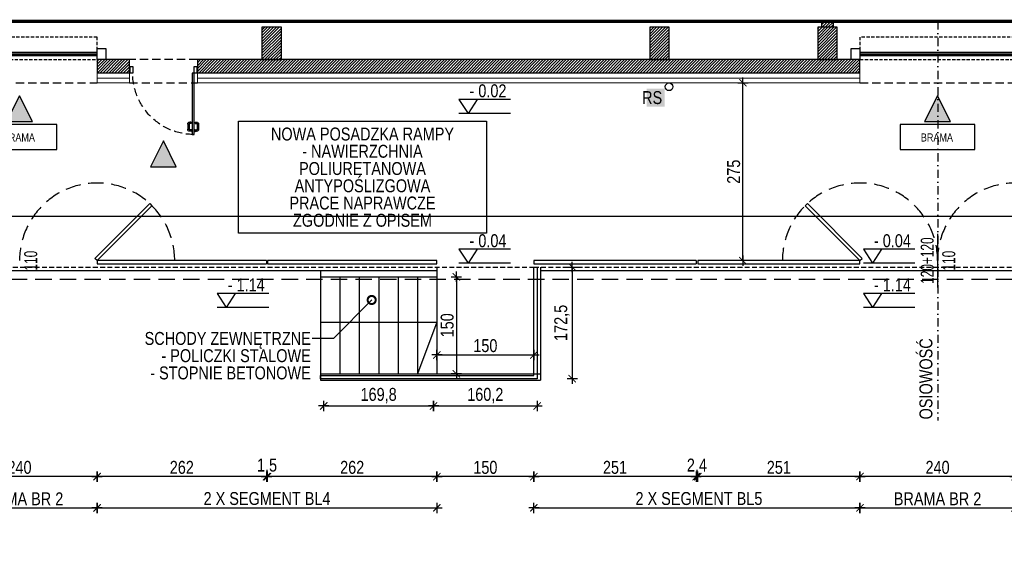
# Model space of a CAD drawing. Header units: millimetres. Extents: x 110792 to 170831, y 17890 to 25890.
# Tile 8 of 44: x 158501 to 160023, y 20633 to 21453. Entities that reach past the tile are written whole.
import ezdxf
from ezdxf import colors
from ezdxf.entities.mleader import LeaderData, LeaderLine
from ezdxf.enums import TextEntityAlignment as Align
from ezdxf.math import Vec2, Vec3

# ---------------------------------------------------------------- set-up
doc = ezdxf.new("R2010")
doc.units = ezdxf.units.MM
for name, pattern in [('DASHDOT', [25.4, 12.7, -6.35, 0, -6.35]), ('DASHED', [0.75, 0.5, -0.25]), ('DASHEDX2', [38.1, 25.4, -12.7]), ('Hidden', [7.14375, 4.7625, -2.38125])]:
    doc.linetypes.add(name, pattern=pattern)
doc.layers.get('DEFPOINTS').update_dxf_attribs({"lineweight": 9})
for name, color, linetype in [('_HSA_HATCH_WYPEŁNIENIA_PRZEGRÓD', 205, 'Continuous'), ('_HSA_KOTY', 150, 'Continuous'), ('_HSA_OPIS', 43, 'Continuous'), ('_HSA_OPIS_STOLARKA_WEWNĘTRZNA', 43, 'Continuous'), ('_HSA_OSIE', 30, 'DASHDOT'), ('_HSA_PRZERYWANE', 153, 'DASHEDX2'), ('_HSA_SCHODY', 122, 'Continuous'), ('_HSA_STOLARKA_WEWNĘTRZNA', 132, 'Continuous'), ('_HSA_STOLARKA_ZEWNĘTRZNA', 132, 'Continuous'), ('_HSA_WIDOKOWE', 1, 'Continuous'), ('_HSA_WYM_100', 141, 'Continuous'), ('_HSA_ŚCIANY_CIENKIE', 2, 'Continuous'), ('_HSA_ŚCIANY_DZIAŁOWE', 6, 'Continuous'), ('_HSA_ŚCIANY_KONSTRUKCYJNE', 3, 'Continuous'), ('_HSA_ŚCIANY_MUROWANE', 4, 'Continuous')]:
    doc.layers.add(name, color=color, linetype=linetype)
doc.layers.add('_HSA_IZOLACJA_TERMICZNA', color=2, linetype='Continuous', lineweight=5)
doc.styles.add('Arial', font='Arial.ttf')
doc.styles.add('Arial Narrow_1', font='Arial Narrow.ttf', dxfattribs={"width": 0.8, "height": 200})
doc.styles.add('ARIAL_100', font='Arial.ttf', dxfattribs={"width": 0.8, "height": 20})
doc.linetypes.add('BATTING', pattern='A,0.00254,-2.54,[134,ltypeshp.shx,S=2.54,R=0,X=-2.54,Y=0],-5.08,[134,ltypeshp.shx,S=2.54,R=180,X=2.54,Y=0],-2.54', length=10.16254)
doc.dimstyles.new('WYM_WEWN_100', dxfattribs={"dimtxt": 20, "dimasz": 2, "dimexe": 10, "dimexo": 0, "dimgap": 4, "dimtad": 1, "dimdec": 1, "dimrnd": 0.1, "dimtxsty": 'ARIAL_100', "dimblk": 'Wym-03', "dimcen": 0, "dimdle": 10, "dimse1": 1, "dimse2": 1, "dimclrt": 256, "dimazin": 2, "dimtfac": 1, "dimtdec": 1, "dimtix": 1, "dimtmove": 2, "dimatfit": 0, "dimfxl": 1, "dimtolj": 1, "dimtzin": 0, "dimarcsym": 0})

# ---------------------------------------------------------------- blocks, each defined once
blk = doc.blocks.new('A$C181A6C00')
blk.add_hatch(color=256).paths.add_polyline_path([(50, -25), (0, 0), (50, 25)])
blk.add_lwpolyline([(50, -25), (0, 0), (50, 25), (50, -25)])
blk = doc.blocks.new('KOTA')
for p in [(-28, 43.4), (28, 43.4)]:
    blk.add_line(p, (0, 0))
blk.add_lwpolyline([(131.6, 43.4), (-28, 43.4)])
at = {"style": 'Arial', "width": 0.8}
blk.add_attdef('0000', (4.6, 49.9), '', height=40, dxfattribs=at)
blk = doc.blocks.new('*U14')
for p, q in [((90.175, 78.86), (90.175, 87)), ((92.175, 78.86), (92.175, 87)), ((96.275, 90), (93.175, 90)), ((96.275, 88), (93.175, 88)), ((95.275, 77.86), (93.175, 77.86)), ((95.275, 75.86), (95.275, 77.86)), ((96.275, 91.25), (97.075, 91.25)), ((96.275, 86.75), (96.275, 91.25)), ((97.075, 86.75), (96.275, 86.75)), ((100.8, 91.25), (100, 91.25)), ((100, 86.75), (100.8, 86.75)), ((100.8, 86.75), (100.8, 91.25)), ((100.8, 90), (103.9, 90)), ((100.8, 88), (103.9, 88)), ((101.8, 75.86), (101.8, 77.86)), ((101.8, 77.86), (103.9, 77.86)), ((104.9, 78.86), (104.9, 87)), ((106.9, 78.86), (106.9, 87)), ((95.275, 75.86), (93.175, 75.86)), ((101.8, 75.86), (103.9, 75.86))]:
    blk.add_line(p, q)
for points in [[(100, 0), (97.075, 0), (97.075, 95), (100, 95)], [(1, 0), (1, -10), (5, -10), (5, 0)], [(100, 0), (100, -10), (104, -10), (104, 0)]]:
    blk.add_lwpolyline(points, close=True)
for points in [[(0, 0), (0, -10)], [(105, 0), (105, -10)]]:
    blk.add_lwpolyline(points)
at = {"linetype": 'DASHED', "ltscale": 25}
blk.add_arc((100, 0), 95, 90, 180, dxfattribs=at)
for centre, radius, start, end in [((93.175, 87), 3, 90, 180), ((93.175, 78.86), 3, 180, 270), ((93.175, 87), 1, 90, 180), ((93.175, 78.86), 1, 180, 270), ((103.9, 87), 3, 0, 90), ((103.9, 87), 1, 0, 90), ((103.9, 78.86), 3, 270, 0), ((103.9, 78.86), 1, 270, 0)]:
    blk.add_arc(centre, radius, start, end)
blk = doc.blocks.new('A$C88e31ec9')
blk.add_lwpolyline([(-57.6, -38.6), (57.6, -38.6), (57.6, 0), (-57.6, 0)], close=True)
at = {"style": 'Arial', "width": 0.8}
blk.add_text('BRAMA', height=12.5, dxfattribs=at).set_placement((-1, -26.2), align=Align.CENTER)
blk = doc.blocks.new('Wym-03')
for p, q in [((-4, 0), (4, 0)), ((0, 4), (0, -4))]:
    blk.add_line(p, q)
blk.add_lwpolyline([(-2.83, -2.83, 0.8, 0.8, 0), (2.83, 2.83, 0.05, 0.05, 0)], format="xyseb")
blk = doc.blocks.new('*D91')
at = {"layer": '_HSA_WYM_100', "color": 0, "lineweight": -2, "transparency": 16777216}
blk.add_line((160038.2, 20746.6), (159802.2, 20746.6), dxfattribs=at)
at = {"layer": 'DEFPOINTS', "color": 0, "transparency": 16777216}
for p in [(159800.2, 21075.5), (160040.2, 21075.5), (159800.2, 20746.6)]:
    blk.add_point(p, dxfattribs=at)
at = {"layer": '_HSA_WYM_100', "color": 0, "lineweight": -2, "transparency": 16777216, "xscale": 2, "yscale": 2, "zscale": 2, "rotation": 180}
blk.add_blockref('Wym-03', (159800.2, 20746.6), dxfattribs=at)
at = {"layer": '_HSA_WYM_100', "color": 0, "lineweight": -2, "transparency": 16777216, "xscale": 2, "yscale": 2, "zscale": 2}
blk.add_blockref('Wym-03', (160040.2, 20746.6), dxfattribs=at)
at = {"layer": '_HSA_WYM_100', "transparency": 16777216, "insert": (159920.2, 20760.8), "char_height": 20, "attachment_point": 5, "style": 'ARIAL_100'}
blk.add_mtext('\\A1;240', dxfattribs=at)
blk = doc.blocks.new('*D92')
at = {"layer": '_HSA_WYM_100', "color": 0, "lineweight": -2, "transparency": 16777216}
blk.add_line((159798.2, 20746.6), (159551.2, 20746.6), dxfattribs=at)
at = {"layer": 'DEFPOINTS', "color": 0, "transparency": 16777216}
for p in [(159549.2, 21075.5), (159800.2, 21075.5), (159549.2, 20746.6)]:
    blk.add_point(p, dxfattribs=at)
at = {"layer": '_HSA_WYM_100', "color": 0, "lineweight": -2, "transparency": 16777216, "xscale": 2, "yscale": 2, "zscale": 2, "rotation": 180}
blk.add_blockref('Wym-03', (159549.2, 20746.6), dxfattribs=at)
at = {"layer": '_HSA_WYM_100', "color": 0, "lineweight": -2, "transparency": 16777216, "xscale": 2, "yscale": 2, "zscale": 2}
blk.add_blockref('Wym-03', (159800.2, 20746.6), dxfattribs=at)
at = {"layer": '_HSA_WYM_100', "transparency": 16777216, "insert": (159674.7, 20760.8), "char_height": 20, "attachment_point": 5, "style": 'ARIAL_100'}
blk.add_mtext('\\A1;251', dxfattribs=at)
blk = doc.blocks.new('*D93')
at = {"layer": '_HSA_WYM_100', "color": 0, "lineweight": -2, "transparency": 16777216}
for p, q in [((159544.8, 20746.6), (159542.8, 20746.6)), ((159549.2, 20746.6), (159546.8, 20746.6)), ((159551.2, 20746.6), (159553.2, 20746.6))]:
    blk.add_line(p, q, dxfattribs=at)
at = {"layer": 'DEFPOINTS', "color": 0, "transparency": 16777216}
for p in [(159546.8, 21075.5), (159549.2, 21075.5), (159546.8, 20746.6)]:
    blk.add_point(p, dxfattribs=at)
at = {"layer": '_HSA_WYM_100', "color": 0, "lineweight": -2, "transparency": 16777216, "xscale": 2, "yscale": 2, "zscale": 2}
blk.add_blockref('Wym-03', (159546.8, 20746.6), dxfattribs=at)
at = {"layer": '_HSA_WYM_100', "color": 0, "lineweight": -2, "transparency": 16777216, "xscale": 2, "yscale": 2, "zscale": 2, "rotation": 180}
blk.add_blockref('Wym-03', (159549.2, 20746.6), dxfattribs=at)
at = {"layer": '_HSA_WYM_100', "transparency": 16777216, "insert": (159548, 20762.6), "char_height": 20, "attachment_point": 5, "style": 'ARIAL_100'}
blk.add_mtext('\\A1;2,4', dxfattribs=at)
blk = doc.blocks.new('*D94')
at = {"layer": '_HSA_WYM_100', "color": 0, "lineweight": -2, "transparency": 16777216}
blk.add_line((159544.8, 20746.6), (159297.8, 20746.6), dxfattribs=at)
at = {"layer": 'DEFPOINTS', "color": 0, "transparency": 16777216}
for p in [(159295.8, 21075.5), (159546.8, 21075.5), (159295.8, 20746.6)]:
    blk.add_point(p, dxfattribs=at)
at = {"layer": '_HSA_WYM_100', "color": 0, "lineweight": -2, "transparency": 16777216, "xscale": 2, "yscale": 2, "zscale": 2, "rotation": 180}
blk.add_blockref('Wym-03', (159295.8, 20746.6), dxfattribs=at)
at = {"layer": '_HSA_WYM_100', "color": 0, "lineweight": -2, "transparency": 16777216, "xscale": 2, "yscale": 2, "zscale": 2}
blk.add_blockref('Wym-03', (159546.8, 20746.6), dxfattribs=at)
at = {"layer": '_HSA_WYM_100', "transparency": 16777216, "insert": (159421.3, 20760.8), "char_height": 20, "attachment_point": 5, "style": 'ARIAL_100'}
blk.add_mtext('\\A1;251', dxfattribs=at)
blk = doc.blocks.new('*D95')
at = {"layer": '_HSA_WYM_100', "color": 0, "lineweight": -2, "transparency": 16777216}
blk.add_line((159293.8, 20746.6), (159147.8, 20746.6), dxfattribs=at)
at = {"layer": 'DEFPOINTS', "color": 0, "transparency": 16777216}
for p in [(159145.8, 21075.5), (159295.8, 21075.5), (159145.8, 20746.6)]:
    blk.add_point(p, dxfattribs=at)
at = {"layer": '_HSA_WYM_100', "color": 0, "lineweight": -2, "transparency": 16777216, "xscale": 2, "yscale": 2, "zscale": 2, "rotation": 180}
blk.add_blockref('Wym-03', (159145.8, 20746.6), dxfattribs=at)
at = {"layer": '_HSA_WYM_100', "color": 0, "lineweight": -2, "transparency": 16777216, "xscale": 2, "yscale": 2, "zscale": 2}
blk.add_blockref('Wym-03', (159295.8, 20746.6), dxfattribs=at)
at = {"layer": '_HSA_WYM_100', "transparency": 16777216, "insert": (159220.8, 20760.8), "char_height": 20, "attachment_point": 5, "style": 'ARIAL_100'}
blk.add_mtext('\\A1;150', dxfattribs=at)
blk = doc.blocks.new('*D96')
at = {"layer": '_HSA_WYM_100', "color": 0, "lineweight": -2, "transparency": 16777216}
blk.add_line((159143.8, 20746.6), (158885.8, 20746.6), dxfattribs=at)
at = {"layer": 'DEFPOINTS', "color": 0, "transparency": 16777216}
for p in [(158883.8, 21075.5), (159145.8, 21075.5), (158883.8, 20746.6)]:
    blk.add_point(p, dxfattribs=at)
at = {"layer": '_HSA_WYM_100', "color": 0, "lineweight": -2, "transparency": 16777216, "xscale": 2, "yscale": 2, "zscale": 2, "rotation": 180}
blk.add_blockref('Wym-03', (158883.8, 20746.6), dxfattribs=at)
at = {"layer": '_HSA_WYM_100', "color": 0, "lineweight": -2, "transparency": 16777216, "xscale": 2, "yscale": 2, "zscale": 2}
blk.add_blockref('Wym-03', (159145.8, 20746.6), dxfattribs=at)
at = {"layer": '_HSA_WYM_100', "transparency": 16777216, "insert": (159014.8, 20760.8), "char_height": 20, "attachment_point": 5, "style": 'ARIAL_100'}
blk.add_mtext('\\A1;262', dxfattribs=at)
blk = doc.blocks.new('*D97')
at = {"layer": '_HSA_WYM_100', "color": 0, "lineweight": -2, "transparency": 16777216}
for p, q in [((158880.3, 20746.6), (158878.3, 20746.6)), ((158883.8, 20746.6), (158882.3, 20746.6)), ((158885.8, 20746.6), (158887.8, 20746.6))]:
    blk.add_line(p, q, dxfattribs=at)
at = {"layer": 'DEFPOINTS', "color": 0, "transparency": 16777216}
for p in [(158882.3, 21075.5), (158883.8, 21075.5), (158882.3, 20746.6)]:
    blk.add_point(p, dxfattribs=at)
at = {"layer": '_HSA_WYM_100', "color": 0, "lineweight": -2, "transparency": 16777216, "xscale": 2, "yscale": 2, "zscale": 2}
blk.add_blockref('Wym-03', (158882.3, 20746.6), dxfattribs=at)
at = {"layer": '_HSA_WYM_100', "color": 0, "lineweight": -2, "transparency": 16777216, "xscale": 2, "yscale": 2, "zscale": 2, "rotation": 180}
blk.add_blockref('Wym-03', (158883.8, 20746.6), dxfattribs=at)
at = {"layer": '_HSA_WYM_100', "transparency": 16777216, "insert": (158883.1, 20762.6), "char_height": 20, "attachment_point": 5, "style": 'ARIAL_100'}
blk.add_mtext('\\A1;1,5', dxfattribs=at)
blk = doc.blocks.new('*D98')
at = {"layer": '_HSA_WYM_100', "color": 0, "lineweight": -2, "transparency": 16777216}
blk.add_line((158880.3, 20746.6), (158622.3, 20746.6), dxfattribs=at)
at = {"layer": 'DEFPOINTS', "color": 0, "transparency": 16777216}
for p in [(158620.3, 21075.5), (158882.3, 21075.5), (158620.3, 20746.6)]:
    blk.add_point(p, dxfattribs=at)
at = {"layer": '_HSA_WYM_100', "color": 0, "lineweight": -2, "transparency": 16777216, "xscale": 2, "yscale": 2, "zscale": 2, "rotation": 180}
blk.add_blockref('Wym-03', (158620.3, 20746.6), dxfattribs=at)
at = {"layer": '_HSA_WYM_100', "color": 0, "lineweight": -2, "transparency": 16777216, "xscale": 2, "yscale": 2, "zscale": 2}
blk.add_blockref('Wym-03', (158882.3, 20746.6), dxfattribs=at)
at = {"layer": '_HSA_WYM_100', "transparency": 16777216, "insert": (158751.3, 20760.8), "char_height": 20, "attachment_point": 5, "style": 'ARIAL_100'}
blk.add_mtext('\\A1;262', dxfattribs=at)
blk = doc.blocks.new('*D99')
at = {"layer": '_HSA_WYM_100', "color": 0, "lineweight": -2, "transparency": 16777216}
blk.add_line((158618.3, 20746.6), (158382.3, 20746.6), dxfattribs=at)
at = {"layer": 'DEFPOINTS', "color": 0, "transparency": 16777216}
for p in [(158380.3, 21075.5), (158620.3, 21075.5), (158380.3, 20746.6)]:
    blk.add_point(p, dxfattribs=at)
at = {"layer": '_HSA_WYM_100', "color": 0, "lineweight": -2, "transparency": 16777216, "xscale": 2, "yscale": 2, "zscale": 2, "rotation": 180}
blk.add_blockref('Wym-03', (158380.3, 20746.6), dxfattribs=at)
at = {"layer": '_HSA_WYM_100', "color": 0, "lineweight": -2, "transparency": 16777216, "xscale": 2, "yscale": 2, "zscale": 2}
blk.add_blockref('Wym-03', (158620.3, 20746.6), dxfattribs=at)
at = {"layer": '_HSA_WYM_100', "transparency": 16777216, "insert": (158500.3, 20760.8), "char_height": 20, "attachment_point": 5, "style": 'ARIAL_100'}
blk.add_mtext('\\A1;240', dxfattribs=at)
blk = doc.blocks.new('_DotSmall')
at = {"color": 0, "linetype": 'ByBlock', "const_width": 0.5}
blk.add_lwpolyline([(-0.0625, 0, 1), (0.0625, 0, 1)], format="xyb", close=True, dxfattribs=at)
blk = doc.blocks.new('*D119')
at = {"layer": '_HSA_WYM_100', "color": 0, "lineweight": -2, "transparency": 16777216}
blk.add_line((158972.8, 20855.8), (159138.6, 20855.8), dxfattribs=at)
at = {"layer": 'DEFPOINTS', "color": 0, "transparency": 16777216}
for p in [(158970.8, 20898), (159140.6, 20898), (159140.6, 20855.8)]:
    blk.add_point(p, dxfattribs=at)
at = {"layer": '_HSA_WYM_100', "color": 0, "lineweight": -2, "transparency": 16777216, "xscale": 2, "yscale": 2, "zscale": 2, "rotation": 180}
blk.add_blockref('Wym-03', (158970.8, 20855.8), dxfattribs=at)
at = {"layer": '_HSA_WYM_100', "color": 0, "lineweight": -2, "transparency": 16777216, "xscale": 2, "yscale": 2, "zscale": 2}
blk.add_blockref('Wym-03', (159140.6, 20855.8), dxfattribs=at)
at = {"layer": '_HSA_WYM_100', "transparency": 16777216, "insert": (159055.7, 20871.9), "char_height": 20, "attachment_point": 5, "style": 'ARIAL_100'}
blk.add_mtext('\\A1;169,8', dxfattribs=at)
blk = doc.blocks.new('*D120')
at = {"layer": '_HSA_WYM_100', "color": 0, "lineweight": -2, "transparency": 16777216}
blk.add_line((159142.6, 20855.8), (159298.8, 20855.8), dxfattribs=at)
at = {"layer": 'DEFPOINTS', "color": 0, "transparency": 16777216}
for p in [(159140.6, 20898), (159300.8, 20898), (159300.8, 20855.8)]:
    blk.add_point(p, dxfattribs=at)
at = {"layer": '_HSA_WYM_100', "color": 0, "lineweight": -2, "transparency": 16777216, "xscale": 2, "yscale": 2, "zscale": 2, "rotation": 180}
blk.add_blockref('Wym-03', (159140.6, 20855.8), dxfattribs=at)
at = {"layer": '_HSA_WYM_100', "color": 0, "lineweight": -2, "transparency": 16777216, "xscale": 2, "yscale": 2, "zscale": 2}
blk.add_blockref('Wym-03', (159300.8, 20855.8), dxfattribs=at)
at = {"layer": '_HSA_WYM_100', "transparency": 16777216, "insert": (159220.7, 20871.9), "char_height": 20, "attachment_point": 5, "style": 'ARIAL_100'}
blk.add_mtext('\\A1;160,2', dxfattribs=at)
blk = doc.blocks.new('*D121')
at = {"layer": '_HSA_WYM_100', "color": 0, "lineweight": -2, "transparency": 16777216}
blk.add_line((159355.2, 21068.5), (159355.2, 20900), dxfattribs=at)
at = {"layer": 'DEFPOINTS', "color": 0, "transparency": 16777216}
for p in [(159300.8, 21070.5), (159300.8, 20898), (159355.2, 20898)]:
    blk.add_point(p, dxfattribs=at)
at = {"layer": '_HSA_WYM_100', "color": 0, "lineweight": -2, "transparency": 16777216, "xscale": 2, "yscale": 2, "zscale": 2}
for p, rotation in [((159355.2, 21070.5), 90), ((159355.2, 20898), 270)]:
    blk.add_blockref('Wym-03', p, dxfattribs=dict(at, rotation=rotation))
at = {"layer": '_HSA_WYM_100', "transparency": 16777216, "insert": (159339.2, 20984.3), "char_height": 20, "attachment_point": 5, "rotation": 90, "style": 'ARIAL_100'}
blk.add_mtext('\\A1;172,5', dxfattribs=at)
blk = doc.blocks.new('*D122')
at = {"layer": '_HSA_WYM_100', "color": 0, "lineweight": -2, "transparency": 16777216}
blk.add_line((159176, 21053.5), (159176, 20907.5), dxfattribs=at)
at = {"layer": 'DEFPOINTS', "color": 0, "transparency": 16777216}
for p in [(159145.8, 21055.5), (159145.8, 20905.5), (159176, 20905.5)]:
    blk.add_point(p, dxfattribs=at)
at = {"layer": '_HSA_WYM_100', "color": 0, "lineweight": -2, "transparency": 16777216, "xscale": 2, "yscale": 2, "zscale": 2}
for p, rotation in [((159176, 21055.5), 90), ((159176, 20905.5), 270)]:
    blk.add_blockref('Wym-03', p, dxfattribs=dict(at, rotation=rotation))
at = {"layer": '_HSA_WYM_100', "transparency": 16777216, "insert": (159161.8, 20980.5), "char_height": 20, "attachment_point": 5, "rotation": 90, "style": 'ARIAL_100'}
blk.add_mtext('\\A1;150', dxfattribs=at)
blk = doc.blocks.new('*D123')
at = {"layer": '_HSA_WYM_100', "color": 0, "lineweight": -2, "transparency": 16777216}
blk.add_line((159147.8, 20934.8), (159293.8, 20934.8), dxfattribs=at)
at = {"layer": 'DEFPOINTS', "color": 0, "transparency": 16777216}
for p in [(159145.8, 21070.5), (159295.8, 21070.5), (159295.8, 20934.8)]:
    blk.add_point(p, dxfattribs=at)
at = {"layer": '_HSA_WYM_100', "color": 0, "lineweight": -2, "transparency": 16777216, "xscale": 2, "yscale": 2, "zscale": 2, "rotation": 180}
blk.add_blockref('Wym-03', (159145.8, 20934.8), dxfattribs=at)
at = {"layer": '_HSA_WYM_100', "color": 0, "lineweight": -2, "transparency": 16777216, "xscale": 2, "yscale": 2, "zscale": 2}
blk.add_blockref('Wym-03', (159295.8, 20934.8), dxfattribs=at)
at = {"layer": '_HSA_WYM_100', "transparency": 16777216, "insert": (159220.8, 20949), "char_height": 20, "attachment_point": 5, "style": 'ARIAL_100'}
blk.add_mtext('\\A1;150', dxfattribs=at)
blk = doc.blocks.new('*D129')
at = {"layer": '_HSA_WYM_100', "color": 0, "lineweight": -2, "transparency": 16777216}
blk.add_line((159619.1, 21082.5), (159619.1, 21353.5), dxfattribs=at)
at = {"layer": 'DEFPOINTS', "color": 0, "transparency": 16777216}
for p in [(159599.8, 21355.5), (159619.1, 21355.5), (159599.8, 21080.5)]:
    blk.add_point(p, dxfattribs=at)
at = {"layer": '_HSA_WYM_100', "color": 0, "lineweight": -2, "transparency": 16777216, "xscale": 2, "yscale": 2, "zscale": 2}
for p, rotation in [((159619.1, 21355.5), 90), ((159619.1, 21080.5), 270)]:
    blk.add_blockref('Wym-03', p, dxfattribs=dict(at, rotation=rotation))
at = {"layer": '_HSA_WYM_100', "transparency": 16777216, "insert": (159604.9, 21218), "char_height": 20, "attachment_point": 5, "rotation": 90, "style": 'ARIAL_100'}
blk.add_mtext('\\A1;275', dxfattribs=at)
blk = doc.blocks.new('*D139')
at = {"layer": '_HSA_WYM_100', "color": 0, "lineweight": -2, "transparency": 16777216}
blk.add_line((156448.3, 21149.4), (166737.3, 21149.4), dxfattribs=at)
at = {"layer": 'DEFPOINTS', "color": 0, "transparency": 16777216}
for p in [(166739.3, 21149.4), (156446.3, 21065.5), (166739.3, 21065.5)]:
    blk.add_point(p, dxfattribs=at)
at = {"layer": '_HSA_WYM_100', "color": 0, "lineweight": -2, "transparency": 16777216, "xscale": 2, "yscale": 2, "zscale": 2, "rotation": 180}
blk.add_blockref('Wym-03', (156446.3, 21149.4), dxfattribs=at)
at = {"layer": '_HSA_WYM_100', "color": 0, "lineweight": -2, "transparency": 16777216, "xscale": 2, "yscale": 2, "zscale": 2}
blk.add_blockref('Wym-03', (166739.3, 21149.4), dxfattribs=at)
at = {"layer": '_HSA_WYM_100', "transparency": 16777216, "insert": (161989.4, 21163.6), "char_height": 20, "attachment_point": 5, "style": 'ARIAL_100'}
blk.add_mtext('\\A1;10293', dxfattribs=at)
blk = doc.blocks.new('*D143')
at = {"layer": '_HSA_OPIS', "color": 0, "lineweight": -2, "transparency": 16777216}
blk.add_line((158622.3, 20698.3), (159143.8, 20698.3), dxfattribs=at)
at = {"layer": 'DEFPOINTS', "color": 0, "transparency": 16777216}
for p in [(158620.3, 21075.5), (159145.8, 21075.5), (159145.8, 20698.3)]:
    blk.add_point(p, dxfattribs=at)
at = {"layer": '_HSA_OPIS', "color": 0, "lineweight": -2, "transparency": 16777216, "xscale": 2, "yscale": 2, "zscale": 2, "rotation": 180}
blk.add_blockref('Wym-03', (158620.3, 20698.3), dxfattribs=at)
at = {"layer": '_HSA_OPIS', "color": 0, "lineweight": -2, "transparency": 16777216, "xscale": 2, "yscale": 2, "zscale": 2}
blk.add_blockref('Wym-03', (159145.8, 20698.3), dxfattribs=at)
at = {"layer": '_HSA_OPIS', "transparency": 16777216, "insert": (158883.1, 20712.6), "char_height": 20, "attachment_point": 5, "style": 'ARIAL_100'}
blk.add_mtext('\\A1;2 X SEGMENT BL4', dxfattribs=at)
blk = doc.blocks.new('*D145')
at = {"layer": '_HSA_OPIS', "color": 0, "lineweight": -2, "transparency": 16777216}
blk.add_line((159297.8, 20698.3), (159798.2, 20698.3), dxfattribs=at)
at = {"layer": 'DEFPOINTS', "color": 0, "transparency": 16777216}
for p in [(159295.8, 21075.5), (159800.2, 21075.5), (159800.2, 20698.3)]:
    blk.add_point(p, dxfattribs=at)
at = {"layer": '_HSA_OPIS', "color": 0, "lineweight": -2, "transparency": 16777216, "xscale": 2, "yscale": 2, "zscale": 2, "rotation": 180}
blk.add_blockref('Wym-03', (159295.8, 20698.3), dxfattribs=at)
at = {"layer": '_HSA_OPIS', "color": 0, "lineweight": -2, "transparency": 16777216, "xscale": 2, "yscale": 2, "zscale": 2}
blk.add_blockref('Wym-03', (159800.2, 20698.3), dxfattribs=at)
at = {"layer": '_HSA_OPIS', "transparency": 16777216, "insert": (159548, 20712.6), "char_height": 20, "attachment_point": 5, "style": 'ARIAL_100'}
blk.add_mtext('\\A1; 2 X SEGMENT BL5', dxfattribs=at)
blk = doc.blocks.new('*D152')
at = {"layer": '_HSA_OPIS', "color": 0, "lineweight": -2, "transparency": 16777216}
blk.add_line((158382.3, 20698.3), (158618.3, 20698.3), dxfattribs=at)
at = {"layer": 'DEFPOINTS', "color": 0, "transparency": 16777216}
for p in [(158380.3, 21075.5), (158620.3, 21075.5), (158620.3, 20698.3)]:
    blk.add_point(p, dxfattribs=at)
at = {"layer": '_HSA_OPIS', "color": 0, "lineweight": -2, "transparency": 16777216, "xscale": 2, "yscale": 2, "zscale": 2, "rotation": 180}
blk.add_blockref('Wym-03', (158380.3, 20698.3), dxfattribs=at)
at = {"layer": '_HSA_OPIS', "color": 0, "lineweight": -2, "transparency": 16777216, "xscale": 2, "yscale": 2, "zscale": 2}
blk.add_blockref('Wym-03', (158620.3, 20698.3), dxfattribs=at)
at = {"layer": '_HSA_OPIS', "transparency": 16777216, "insert": (158500.3, 20712.3), "char_height": 20, "attachment_point": 5, "style": 'ARIAL_100'}
blk.add_mtext('\\A1;BRAMA BR 2', dxfattribs=at)
blk = doc.blocks.new('*D153')
at = {"layer": '_HSA_OPIS', "color": 0, "lineweight": -2, "transparency": 16777216}
blk.add_line((159802.2, 20698.3), (160038.2, 20698.3), dxfattribs=at)
at = {"layer": 'DEFPOINTS', "color": 0, "transparency": 16777216}
for p in [(159800.2, 21075.5), (160040.2, 21075.5), (160040.2, 20698.3)]:
    blk.add_point(p, dxfattribs=at)
at = {"layer": '_HSA_OPIS', "color": 0, "lineweight": -2, "transparency": 16777216, "xscale": 2, "yscale": 2, "zscale": 2, "rotation": 180}
blk.add_blockref('Wym-03', (159800.2, 20698.3), dxfattribs=at)
at = {"layer": '_HSA_OPIS', "color": 0, "lineweight": -2, "transparency": 16777216, "xscale": 2, "yscale": 2, "zscale": 2}
blk.add_blockref('Wym-03', (160040.2, 20698.3), dxfattribs=at)
at = {"layer": '_HSA_OPIS', "transparency": 16777216, "insert": (159920.2, 20712.3), "char_height": 20, "attachment_point": 5, "style": 'ARIAL_100'}
blk.add_mtext('\\A1;BRAMA BR 2', dxfattribs=at)

msp = doc.modelspace()

# ---------------------------------------------------------------- hatches: boundary and pattern name
at = {"layer": '_HSA_HATCH_WYPEŁNIENIA_PRZEGRÓD'}
h = msp.add_hatch(dxfattribs=at)
h.set_pattern_fill('ANSI31', color=256)
h.paths.add_polyline_path([(159759.33, 21450.53), (159741.33, 21450.53), (159741.33, 21441.25), (159759.33, 21441.25)])
h = msp.add_hatch(dxfattribs=at)
h.set_pattern_fill('ANSI31', color=256)
h.paths.add_polyline_path([(158905.33, 21441.25), (158875.33, 21441.25), (158875.33, 21391.25), (158905.33, 21391.25)])
h = msp.add_hatch(dxfattribs=at)
h.set_pattern_fill('ANSI31', color=256)
h.paths.add_polyline_path([(159505.33, 21441.25), (159475.33, 21441.25), (159475.33, 21391.25), (159505.33, 21391.25)])
h = msp.add_hatch(dxfattribs=at)
h.set_pattern_fill('ANSI31', color=256)
h.paths.add_polyline_path([(159765.08, 21441.25), (159735.08, 21441.25), (159735.08, 21391.25), (159765.08, 21391.25)])
h = msp.add_hatch(dxfattribs=at)
h.set_pattern_fill('ANSI31', color=256)
h.paths.add_polyline_path([(158670.33, 21391.25), (158620.33, 21391.25), (158620.33, 21370.53), (158670.33, 21370.53), (158670.33, 21380.53)])
h = msp.add_hatch(dxfattribs=at)
h.set_pattern_fill('ANSI31', color=256)
h.paths.add_polyline_path([(159800.21, 21391.25), (158775.33, 21391.25), (158775.33, 21370.53), (159800.21, 21370.53)])

# ---------------------------------------------------------------- linework, layer by layer
at = {"layer": '_HSA_IZOLACJA_TERMICZNA'}
for p, q in [((158620.33, 21370.53), (158620.33, 21355.53)), ((158670.33, 21355.53), (158670.33, 21370.53)), ((158775.33, 21355.53), (158775.33, 21370.53)), ((159800.21, 21370.53), (159800.21, 21355.53)), ((158620.33, 21355.53), (158670.33, 21355.53)), ((158775.33, 21355.53), (159800.21, 21355.53))]:
    msp.add_line(p, q, dxfattribs=at)
at = {"layer": '_HSA_IZOLACJA_TERMICZNA', "color": 8, "linetype": 'BATTING', "ltscale": 0.6}
for p, q in [((158620.33, 21362.53), (158670.33, 21362.53)), ((158775.33, 21362.53), (159800.21, 21362.53))]:
    msp.add_line(p, q, dxfattribs=at)
at = {"layer": '_HSA_KOTY'}
for p, q in [((159259.79, 21308.17), (159179.99, 21308.17)), ((159259.79, 21076.38), (159179.99, 21076.38)), ((159885.28, 21076.38), (159805.48, 21076.38)), ((158885.83, 21008.03), (158806.03, 21008.03)), ((159885.28, 21008.03), (159805.48, 21008.03))]:
    msp.add_line(p, q, dxfattribs=at)
at = {"layer": '_HSA_OPIS_STOLARKA_WEWNĘTRZNA'}
msp.add_line((159920.21, 21121.9), (159920.21, 21039.16), dxfattribs=at)
at = {"layer": '_HSA_OSIE'}
msp.add_lwpolyline([(159920.79, 21450.53), (159920.79, 20833.19)], dxfattribs=at)
at = {"layer": '_HSA_PRZERYWANE', "ltscale": 0.5}
for p, q in [((158775.33, 21391.25), (158670.33, 21391.25)), ((158380.33, 21355.53), (158620.33, 21355.53)), ((158670.33, 21355.53), (158775.33, 21355.53)), ((159800.21, 21355.53), (160040.21, 21355.53))]:
    msp.add_line(p, q, dxfattribs=at)
at = {"layer": '_HSA_PRZERYWANE', "ltscale": 0.5, "const_width": 5}
msp.add_lwpolyline([(156381.33, 21450.53), (166834.33, 21450.53), (166834.33, 20717.53), (166689.33, 20717.53)], dxfattribs=at)
at = {"layer": '_HSA_PRZERYWANE'}
msp.add_lwpolyline([(156505.33, 21355.53), (156505.33, 21052.11), (166739.33, 21052.11)], dxfattribs=at)
at = {"layer": '_HSA_SCHODY'}
for p, q in [((156446.33, 21065.53), (159145.83, 21065.53)), ((159305.83, 21065.53), (162137.83, 21065.53)), ((158965.83, 21055.53), (159145.83, 21055.53)), ((158965.83, 20905.53), (159305.83, 20905.53)), ((158965.83, 20895.53), (159305.83, 20895.53))]:
    msp.add_line(p, q, dxfattribs=at)
at = {"layer": '_HSA_SCHODY', "linetype": 'DASHED', "ltscale": 15}
for p, q in [((157196.33, 21070.53), (159295.83, 21070.53)), ((159295.83, 21070.53), (166614.33, 21070.53))]:
    msp.add_line(p, q, dxfattribs=at)
at = {"layer": '_HSA_SCHODY'}
for points in [[(158965.83, 21065.53), (158965.83, 20895.53)], [(159145.83, 21070.53), (159145.83, 20905.53)], [(159305.83, 21070.53), (159305.83, 20895.53)], [(158995.83, 21055.53), (158995.83, 20905.53)], [(159025.83, 21055.53), (159025.83, 20905.53)], [(159055.83, 21055.53), (159055.83, 20905.53)], [(159085.83, 21055.53), (159085.83, 20905.53)], [(159115.83, 21055.53), (159115.83, 20905.53)], [(158965.83, 20985.53), (159145.83, 20985.53), (159115.83, 20905.53)]]:
    msp.add_lwpolyline(points, dxfattribs=at)
at = {"layer": '_HSA_STOLARKA_ZEWNĘTRZNA', "linetype": 'DASHED', "ltscale": 10}
for points in [[(158380.33, 21391.25), (158620.33, 21391.25), (158620.33, 21426.22), (158380.33, 21426.22)], [(159800.21, 21391.25), (160040.21, 21391.25), (160040.21, 21426.22), (159800.21, 21426.22)]]:
    msp.add_lwpolyline(points, close=True, dxfattribs=at)
at = {"layer": '_HSA_STOLARKA_ZEWNĘTRZNA'}
for points in [[(158380.33, 21399.95), (158620.33, 21399.95), (158620.33, 21402.17), (158380.33, 21402.17)], [(158380.33, 21397.73), (158620.33, 21397.73), (158620.33, 21399.95), (158380.33, 21399.95)], [(158633.83, 21391.25), (158620.33, 21391.25), (158620.33, 21408.65), (158633.83, 21408.65)], [(159800.21, 21391.25), (159786.7, 21391.25), (159786.7, 21408.65), (159800.21, 21408.65)], [(159800.21, 21399.95), (160040.21, 21399.95), (160040.21, 21402.17), (159800.21, 21402.17)], [(159800.21, 21397.73), (160040.21, 21397.73), (160040.21, 21399.95), (159800.21, 21399.95)]]:
    msp.add_lwpolyline(points, close=True, dxfattribs=at)
at = {"layer": '_HSA_ŚCIANY_CIENKIE'}
for p, q in [((158882.33, 21080.53), (158882.33, 21075.53)), ((158883.83, 21080.53), (158883.83, 21075.53)), ((159546.83, 21080.53), (159546.83, 21075.53)), ((159549.21, 21080.53), (159549.21, 21075.53))]:
    msp.add_line(p, q, dxfattribs=at)
for points in [[(158705.18, 21165.38), (158620.33, 21080.53), (158616.79, 21084.06), (158701.64, 21168.92)], [(159715.35, 21165.38), (159800.21, 21080.53), (159803.74, 21084.06), (159718.89, 21168.92)], [(158965.83, 20898.03), (158965.83, 20903.03), (159295.83, 20903.03), (159295.83, 21070.53), (159300.83, 21070.53), (159300.83, 20898.03)]]:
    msp.add_lwpolyline(points, close=True, dxfattribs=at)
for points in [[(158882.33, 21080.53), (158620.33, 21080.53), (158620.33, 21075.53), (158882.33, 21075.53)], [(158883.83, 21075.53), (159145.83, 21075.53), (159145.83, 21080.53), (158883.83, 21080.53)], [(159546.83, 21080.53), (159295.83, 21080.53), (159295.83, 21075.53), (159546.83, 21075.53)], [(159549.21, 21075.53), (159800.21, 21075.53), (159800.21, 21080.53), (159549.21, 21080.53)]]:
    msp.add_lwpolyline(points, dxfattribs=at)
msp.add_circle((159504.96, 21349.35), 6, dxfattribs=at)
at = {"layer": '_HSA_ŚCIANY_CIENKIE', "linetype": 'Hidden', "ltscale": 5}
for centre in [(158620.33, 21080.53), (159800.21, 21080.53), (160040.21, 21080.53)]:
    msp.add_arc(centre, 120, 0, 180, dxfattribs=at)
at = {"layer": '_HSA_ŚCIANY_DZIAŁOWE'}
for p, q in [((159741.33, 21441.25), (159741.33, 21450.53)), ((159759.33, 21441.25), (159759.33, 21450.53))]:
    msp.add_line(p, q, dxfattribs=at)
at = {"layer": '_HSA_ŚCIANY_KONSTRUKCYJNE'}
for points in [[(158875.33, 21391.25), (158905.33, 21391.25), (158905.33, 21441.25), (158875.33, 21441.25)], [(159475.33, 21391.25), (159505.33, 21391.25), (159505.33, 21441.25), (159475.33, 21441.25)], [(159735.08, 21391.25), (159765.08, 21391.25), (159765.08, 21441.25), (159735.08, 21441.25)]]:
    msp.add_lwpolyline(points, close=True, dxfattribs=at)
at = {"layer": '_HSA_ŚCIANY_MUROWANE', "ltscale": 0.07}
for p, q in [((158620.33, 21391.25), (158620.33, 21370.53)), ((158670.33, 21391.25), (158620.33, 21391.25)), ((158670.33, 21370.53), (158670.33, 21391.25)), ((159800.21, 21391.25), (158775.33, 21391.25)), ((158775.33, 21391.25), (158775.33, 21370.53)), ((159800.21, 21370.53), (159800.21, 21391.25)), ((158670.33, 21370.53), (158620.33, 21370.53)), ((159800.21, 21370.53), (158775.33, 21370.53))]:
    msp.add_line(p, q, dxfattribs=at)

# ---------------------------------------------------------------- block references
at = {"layer": '_HSA_KOTY', "xscale": 0.5, "yscale": 0.5, "zscale": 0.5}
for p, values in [((159193.99, 21308.17), {'0000': '- 0.02 '}), ((159193.99, 21076.38), {'0000': '- 0.04'}), ((159819.48, 21076.38), {'0000': '- 0.04'}), ((158820.03, 21008.03), {'0000': '- 1.14'}), ((159819.48, 21008.03), {'0000': '- 1.14'})]:
    msp.add_blockref('KOTA', p, dxfattribs=at).add_auto_attribs(values)
at = {"layer": '_HSA_OPIS'}
for p in [(158500.33, 21290.9), (159920.21, 21290.9)]:
    msp.add_blockref('A$C88e31ec9', p, dxfattribs=at)
at = {"layer": '_HSA_STOLARKA_WEWNĘTRZNA', "xscale": -1, "rotation": 180}
msp.add_blockref('*U14', (158670.33, 21370.53), dxfattribs=at)
at = {"layer": '_HSA_WIDOKOWE', "xscale": -0.8, "yscale": 0.8, "zscale": 0.8, "rotation": 90}
for p in [(158500.33, 21335.53), (159920.21, 21335.53), (158722.83, 21265.53)]:
    msp.add_blockref('A$C181A6C00', p, dxfattribs=at)

# ---------------------------------------------------------------- texts
at = {"layer": '_HSA_OPIS', "insert": (159494.31, 21342.63), "char_height": 20, "attachment_point": 3, "style": 'ARIAL_100', "bg_fill": 1, "box_fill_scale": 1.2, "bg_fill_color": 256, "bg_fill_true_color": 16777214, "bg_fill_transparency": 0}
msp.add_mtext_dynamic_manual_height_columns('RS', width=20, gutter_width=15, heights=[0], dxfattribs=at)
at = {"layer": '_HSA_OPIS', "insert": (158849.07, 21286.28), "char_height": 20, "attachment_point": 1, "line_spacing_factor": 0.8, "style": 'ARIAL_100', "bg_fill": 16, "box_fill_scale": 1.5, "bg_fill_color": 256, "bg_fill_transparency": 0}
msp.add_mtext_dynamic_manual_height_columns('\\pxqc;NOWA POSADZKA RAMPY \\P- NAWIERZCHNIA POLIURETANOWA ANTYPOŚLIZGOWA\\PPRACE NAPRAWCZE \\PZGODNIE Z OPISEM', width=363.3589, gutter_width=12.5, heights=[0], dxfattribs=at)
at = {"layer": '_HSA_OPIS_STOLARKA_WEWNĘTRZNA', "char_height": 20, "width": 82.7396, "attachment_point": 1, "rotation": 90, "style": 'Arial Narrow_1'}
for s, insert in [('\\pxqc;120+120', (159894.13, 21039.16)), ('\\pxqc;110', (158507.63, 21039.16)), ('\\pxqc;110', (159927.51, 21039.16))]:
    msp.add_mtext(s, dxfattribs=dict(at, insert=insert))
at = {"layer": '_HSA_OSIE', "ltscale": 20, "insert": (159892.21, 20835.04), "char_height": 20, "attachment_point": 1, "rotation": 90, "style": 'ARIAL_100'}
msp.add_mtext_dynamic_manual_height_columns('OSIOWOŚĆ ', width=74.8836, gutter_width=100, heights=[0], dxfattribs=at)

# ---------------------------------------------------------------- dimensions: what is measured, and where the dimension line sits
at = {"layer": '_HSA_OPIS'}
for p1, p2, text, picture, middle in [((158380.33, 21075.53), (158620.33, 21075.53), 'BRAMA BR 2', '*D152', (158500.33, 20712.31)), ((158620.33, 21075.53), (159145.83, 21075.53), '2 X SEGMENT BL4', '*D143', (158883.08, 20712.61)), ((159295.83, 21075.53), (159800.21, 21075.53), ' 2 X SEGMENT BL5', '*D145', (159548.02, 20712.61)), ((159800.21, 21075.53), (160040.21, 21075.53), 'BRAMA BR 2', '*D153', (159920.21, 20712.31))]:
    dim = msp.add_aligned_dim(p1=p1, p2=p2, distance=-377.26, text=text, dimstyle='WYM_WEWN_100', dxfattribs=at)
    dim.commit()
    dim.dimension.update_dxf_attribs({"geometry": picture, "text_midpoint": middle})
at = {"layer": '_HSA_WYM_100'}
for p1, p2, distance, picture, middle in [((159599.83, 21080.53), (159599.83, 21355.53), -19.3, '*D129', (159604.91, 21218.03)), ((159300.83, 21070.53), (159300.83, 20898.03), 54.42, '*D121', (159339.23, 20984.28)), ((159145.83, 21070.53), (159295.83, 21070.53), -135.72, '*D123', (159220.83, 20949.02)), ((159145.83, 21055.53), (159145.83, 20905.53), 30.15, '*D122', (159161.77, 20980.53)), ((158970.83, 20898.03), (159140.64, 20898.03), -42.18, '*D119', (159055.73, 20871.86))]:
    dim = msp.add_aligned_dim(p1=p1, p2=p2, distance=distance, dimstyle='WYM_WEWN_100', dxfattribs=at)
    dim.commit()
    dim.dimension.update_dxf_attribs({"geometry": picture, "text_midpoint": middle})
dim = msp.add_linear_dim(base=(166739.33, 21149.41), p1=(156446.33, 21065.53), p2=(166739.33, 21065.53), angle=0, dimstyle='WYM_WEWN_100', dxfattribs=at)
dim.commit()
dim.dimension.update_dxf_attribs({"geometry": '*D139', "text_midpoint": (161989.41, 21163.63), "dimtype": 161})
for base, p1, p2, picture, middle in [((158380.33, 20746.61), (158620.33, 21075.53), (158380.33, 21075.53), '*D99', (158500.33, 20760.82)), ((158620.33, 20746.61), (158882.33, 21075.53), (158620.33, 21075.53), '*D98', (158751.33, 20760.82)), ((158882.33, 20746.61), (158883.83, 21075.53), (158882.33, 21075.53), '*D97', (158883.08, 20762.63)), ((158883.83, 20746.61), (159145.83, 21075.53), (158883.83, 21075.53), '*D96', (159014.83, 20760.82)), ((159145.83, 20746.61), (159295.83, 21075.53), (159145.83, 21075.53), '*D95', (159220.83, 20760.82)), ((159295.83, 20746.61), (159546.83, 21075.53), (159295.83, 21075.53), '*D94', (159421.33, 20760.82)), ((159546.83, 20746.61), (159549.21, 21075.53), (159546.83, 21075.53), '*D93', (159548.02, 20762.63)), ((159549.21, 20746.61), (159800.21, 21075.53), (159549.21, 21075.53), '*D92', (159674.71, 20760.82)), ((159800.21, 20746.61), (160040.21, 21075.53), (159800.21, 21075.53), '*D91', (159920.21, 20760.82))]:
    dim = msp.add_linear_dim(base=base, p1=p1, p2=p2, dimstyle='WYM_WEWN_100', dxfattribs=at)
    dim.commit()
    dim.dimension.update_dxf_attribs({"geometry": picture, "text_midpoint": middle})
dim = msp.add_linear_dim(base=(159300.83, 20855.85), p1=(159140.64, 20898.03), p2=(159300.83, 20898.03), angle=180, dimstyle='WYM_WEWN_100', dxfattribs=at)
dim.commit()
dim.dimension.update_dxf_attribs({"geometry": '*D120', "text_midpoint": (159220.73, 20871.86)})

# ---------------------------------------------------------------- leaders
at = {"layer": '_HSA_OPIS'}
ml = msp.add_multileader_mtext('Standard', dxfattribs=at)
ml.set_content('SCHODY ZEWNĘTRZNE \\P- POLICZKI STALOWE\\P- STOPNIE BETONOWE', color=256, style='ARIAL_100')
ml.set_leader_properties()
ml.set_arrow_properties(name='DOTSMALL')
ml.build(insert=Vec2(0, 0))
ml.multileader.update_dxf_attribs({"dogleg_length": 10, "arrow_head_size": 25})
ctx = ml.context
ctx.base_point, ctx.char_height, ctx.arrow_head_size, ctx.plane_origin = Vec3(158693.95, 20960.09), 20, 25, Vec3(159397.6, 22007.45)
ctx.text_align_type = 2
notes = []
notes.append((ctx, [(1, (1, 1, 0), (158986.17, 20960.09), (-1, 0), 33.37, [(0, [(159044.97, 21019.7)], 0, [])])]))
ctx.mtext.insert, ctx.mtext.rotation, ctx.mtext.width, ctx.mtext.defined_height, ctx.mtext.alignment, ctx.mtext.line_spacing_factor = Vec3(158950.8, 20970.26), -6.2831853, 329.0821, 173.28, 3, 0.8
for ctx, leaders in notes:
    for number, flags, end, landing, length, lines in leaders:
        leader = LeaderData()
        leader.index, (leader.has_last_leader_line, leader.has_dogleg_vector, leader.attachment_direction) = number, flags
        leader.last_leader_point, leader.dogleg_vector, leader.dogleg_length = Vec3(end), Vec3(landing), length
        for number, points, colour, breaks in lines:
            line = LeaderLine()
            line.index, line.vertices, line.color, line.breaks = number, Vec3.list(points), colors.encode_raw_color(colour), breaks
            leader.lines.append(line)
        ctx.leaders.append(leader)

doc.saveas('drawing.dxf')
